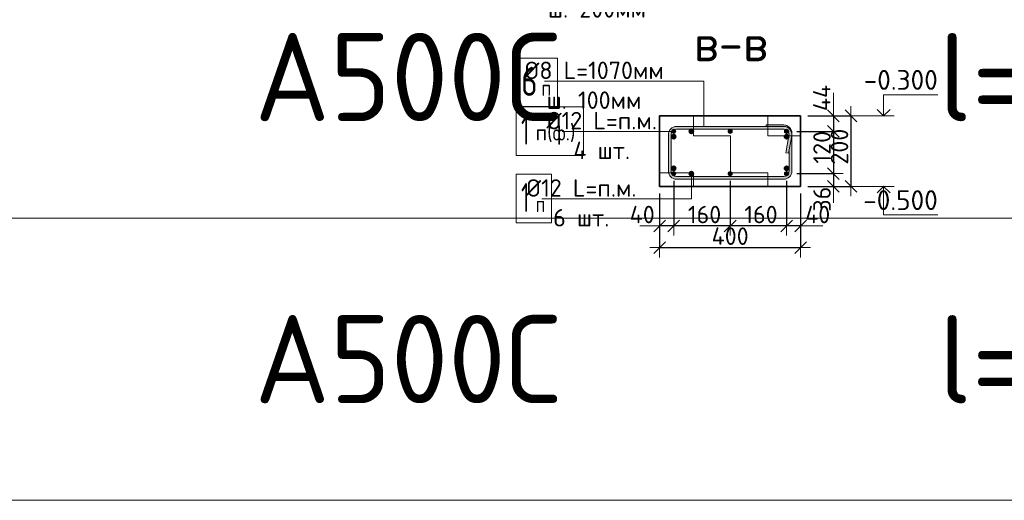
# Model space of a CAD drawing. Header units: metres. Extents: x -38 to 100, y -15 to 19.
# Tile 52 of 63: x 78.83 to 81.63, y 4.95 to 6.31. Entities that reach past the tile are written whole.
import ezdxf

# ---------------------------------------------------------------- set-up
doc = ezdxf.new("R2010")
doc.units = ezdxf.units.M
doc.header["$PDMODE"] = 65
doc.layers.add('XR$4$Размерная линия_ общее', color=7, linetype='Continuous', lineweight=13)
doc.layers.add('XR$4$Текст_ общее_1', color=7, linetype='Continuous', lineweight=13)
doc.styles.add('ISOCPEUR', font='txt')
doc.dimstyles.new('DIMSTYLE_24', dxfattribs={"dimtxt": 0.0495, "dimasz": 0.0555, "dimexe": 0, "dimexo": 0, "dimgap": 0.02475, "dimtad": 2, "dimdec": 0, "dimlfac": 1000, "dimrnd": 1, "dimzin": 12, "dimdsep": 46, "dimtxsty": 'ISOCPEUR', "dimblk1": 'ALL_ML_STRICH', "dimblk2": 'ALL_ML_STRICH', "dimsah": 1, "dimcen": 0, "dimclrd": 7, "dimclre": 256, "dimclrt": 7, "dimadec": 0, "dimazin": 0, "dimtfac": 1, "dimtdec": 0, "dimtix": 1, "dimtmove": 2, "dimatfit": 3, "dimfxl": 0, "dimtvp": 1.2, "dimtzin": 0, "dimlwd": 0, "dimlwe": -3, "dimarcsym": 0})
doc.dimstyles.new('DIMSTYLE_26', dxfattribs={"dimtxt": 0.0495, "dimasz": 0.0555, "dimexe": 0, "dimexo": 0, "dimgap": 0.02475, "dimtad": 2, "dimdec": 0, "dimlfac": 1000, "dimrnd": 1, "dimzin": 12, "dimdsep": 46, "dimtxsty": 'ISOCPEUR', "dimblk1": 'ALL_ML_STRICH', "dimblk2": 'ALL_ML_STRICH', "dimsah": 1, "dimcen": 0, "dimclrd": 7, "dimclre": 256, "dimclrt": 7, "dimadec": 0, "dimazin": 0, "dimtfac": 1, "dimtdec": 0, "dimtix": 1, "dimtmove": 2, "dimatfit": 3, "dimfxl": 0, "dimtzin": 0, "dimlwd": 0, "dimlwe": -3, "dimarcsym": 0})

# ---------------------------------------------------------------- blocks, each defined once
blk = doc.blocks.new('СЛОЖНЫЙ_ОБЪЕКТ_36')
at = {"color": 7, "linetype": 'Continuous', "lineweight": 13, "transparency": 33554687}
blk.add_line((81.3139, 5.8422), (81.2139, 5.8422), dxfattribs=at)
at = {"color": 7, "linetype": 'Continuous', "lineweight": 35, "transparency": 33554687}
blk.add_lwpolyline([(81.2658, 5.8241), (81.2839, 5.8422), (81.3021, 5.8241)], dxfattribs=at)
at = {"color": 7, "linetype": 'Continuous', "lineweight": 13, "transparency": 33554687}
blk.add_lwpolyline([(81.2839, 5.8422), (81.2839, 5.7612), (81.4374, 5.7612)], dxfattribs=at)
blk = doc.blocks.new('СЛОЖНЫЙ_ОБЪЕКТ_37')
at = {"color": 7, "linetype": 'Continuous', "lineweight": 13, "transparency": 33554687}
blk.add_line((81.3139, 6.0422), (81.2139, 6.0422), dxfattribs=at)
blk.add_lwpolyline([(81.2839, 6.0422), (81.2839, 6.1022), (81.4374, 6.1022)], dxfattribs=at)
at = {"color": 7, "linetype": 'Continuous', "lineweight": 35, "transparency": 33554687}
blk.add_lwpolyline([(81.2658, 6.0604), (81.2839, 6.0422), (81.3021, 6.0604)], dxfattribs=at)
blk = doc.blocks.new('СЛОЖНЫЙ_ОБЪЕКТ_56')
at = {"linetype": 'Continuous', "lineweight": 18, "true_color": 0xae9e9e, "transparency": 33554687}
h = blk.add_hatch(color=253, dxfattribs=at)
h.paths.add_polyline_path([(80.6966, 6.0122), (81.0006, 6.0122), (81.005, 6.0118), (81.0093, 6.0105), (81.0132, 6.0084), (81.0167, 6.0056), (81.0195, 6.0022), (81.0217, 5.9983), (81.023, 5.9941), (81.0236, 5.9897), (81.0232, 5.9852), (81.0236, 5.9872), (81.0236, 5.8852), (81.0232, 5.8812), (81.0222, 5.8774), (81.0205, 5.8737), (81.0182, 5.8704), (81.0153, 5.8676), (81.0121, 5.8653), (81.0084, 5.8636), (81.0046, 5.8626), (81.0006, 5.8622), (80.6966, 5.8622), (80.6926, 5.8626), (80.6887, 5.8636), (80.6851, 5.8653), (80.6818, 5.8676), (80.6789, 5.8704), (80.6766, 5.8737), (80.675, 5.8774), (80.6739, 5.8812), (80.6736, 5.8852), (80.6736, 5.9892), (80.6739, 5.9932), (80.675, 5.9971), (80.6766, 6.0007), (80.6789, 6.004), (80.6818, 6.0068), (80.6851, 6.0091), (80.6887, 6.0108), (80.6926, 6.0119)], flags=16)
h.paths.add_polyline_path([(80.6914, 5.8711), (80.694, 5.8704), (80.6966, 5.8702), (81.0006, 5.8702), (81.0032, 5.8704), (81.0057, 5.8711), (81.0081, 5.8722), (81.0102, 5.8737), (81.0121, 5.8756), (81.0136, 5.8777), (81.0147, 5.8801), (81.0153, 5.8826), (81.0156, 5.8852), (81.0156, 5.9418), (81.0145, 5.936), (81.0067, 5.9374), (81.0153, 5.9866), (81.0156, 5.9892), (81.0153, 5.9918), (81.0147, 5.9944), (81.0136, 5.9967), (81.0121, 5.9989), (81.0102, 6.0007), (81.0081, 6.0022), (81.0057, 6.0033), (81.0032, 6.004), (81.0006, 6.0042), (80.6966, 6.0042), (80.694, 6.004), (80.6914, 6.0033), (80.6891, 6.0022), (80.6869, 6.0007), (80.6851, 5.9989), (80.6836, 5.9967), (80.6825, 5.9944), (80.6818, 5.9918), (80.6816, 5.9892), (80.6816, 5.8852), (80.6818, 5.8826), (80.6825, 5.8801), (80.6836, 5.8777), (80.6851, 5.8756), (80.6869, 5.8737), (80.6891, 5.8722)])
blk.add_hatch(color=253, dxfattribs=at).paths.add_polyline_path([(81.0046, 6.0159), (81.0084, 6.0148), (81.0121, 6.0131), (81.0153, 6.0108), (81.0182, 6.008), (81.0205, 6.0047), (81.0222, 6.0011), (81.0232, 5.9972), (81.0237, 5.9922), (81.0217, 5.9983), (81.0195, 6.0022), (81.0167, 6.0056), (81.0132, 6.0084), (81.0093, 6.0105), (81.005, 6.0118), (81.0006, 6.0122), (80.9506, 6.0122), (80.9506, 6.0162), (81.0006, 6.0162)], flags=16)
at = {"color": 7, "linetype": 'Continuous', "lineweight": 18, "transparency": 33554687}
for p, q in [((80.6966, 6.0122), (81.0006, 6.0122)), ((80.6966, 6.0042), (81.0006, 6.0042)), ((80.9506, 6.0162), (81.0006, 6.0162)), ((80.9506, 6.0162), (80.9506, 6.0122)), ((80.6736, 5.9892), (80.6736, 5.8852)), ((80.6816, 5.9892), (80.6816, 5.8852)), ((81.0153, 5.9866), (81.0067, 5.9374)), ((81.0232, 5.9852), (81.0145, 5.936)), ((81.0236, 5.9932), (81.0236, 5.8852)), ((81.0145, 5.936), (81.0067, 5.9374)), ((81.0156, 5.9418), (81.0156, 5.8852)), ((80.6966, 5.8702), (81.0006, 5.8702)), ((80.6966, 5.8622), (81.0006, 5.8622))]:
    blk.add_line(p, q, dxfattribs=at)
for centre, radius, start, end in [((80.6966, 5.9892), 0.023, 90, 180), ((80.6966, 5.9892), 0.015, 90, 180), ((81.0006, 5.9932), 0.023, 0, 90), ((81.0006, 5.9892), 0.023, 350, 90), ((81.0006, 5.9892), 0.015, 0, 90), ((81.0006, 5.9892), 0.015, 350, 90), ((80.6966, 5.8852), 0.023, 180, 270), ((80.6966, 5.8852), 0.015, 180, 270), ((81.0006, 5.8852), 0.015, 270, 0), ((81.0006, 5.8852), 0.023, 270, 0)]:
    blk.add_arc(centre, radius, start, end, dxfattribs=at)
blk = doc.blocks.new('ALL_ML_STRICH')
at = {"color": 0, "linetype": 'ByBlock', "lineweight": -2}
for p, q in [((-1, 0), (0.5, 0)), ((-0.3, -0.3), (0.3, 0.3)), ((0, -0.5), (0, 0.5))]:
    blk.add_line(p, q, dxfattribs=at)
blk = doc.blocks.new('*D420')
at = {"layer": 'DEFPOINTS', "color": 7, "linetype": 'Continuous', "lineweight": 13, "transparency": 33554687}
for p in [(81.0486, 6.0422), (81.191, 6.0422), (81.0486, 5.8422)]:
    blk.add_point(p, dxfattribs=at)
at = {"layer": 'XR$4$Размерная линия_ общее', "color": 253, "linetype": 'Continuous', "lineweight": -2, "true_color": 0xa0a0a0, "transparency": 33554687}
for p, q in [((81.0686, 6.0422), (81.191, 6.0422)), ((81.0686, 5.8422), (81.191, 5.8422))]:
    blk.add_line(p, q, dxfattribs=at)
at = {"layer": 'XR$4$Размерная линия_ общее', "color": 7, "linetype": 'Continuous', "lineweight": -2, "transparency": 33554687}
blk.add_line((81.191, 6.0422), (81.191, 5.8422), dxfattribs=at)
at = {"layer": 'XR$4$Размерная линия_ общее', "color": 7, "linetype": 'Continuous', "lineweight": 13, "transparency": 33554687, "xscale": 0.0555, "yscale": 0.0555, "zscale": 0.0555}
for p, rotation in [((81.191, 6.0422), 90), ((81.191, 5.8422), 270)]:
    blk.add_blockref('ALL_ML_STRICH', p, dxfattribs=dict(at, rotation=rotation))
at = {"layer": 'XR$4$Размерная линия_ общее', "color": 7, "linetype": 'Continuous', "lineweight": 13, "transparency": 33554687, "insert": (81.1587, 5.9547), "char_height": 0.0495, "width": 0.1485, "attachment_point": 5, "rotation": 90, "style": 'ISOCPEUR'}
blk.add_mtext('\\A1;{200}', dxfattribs=at)
blk = doc.blocks.new('*D421')
at = {"layer": 'DEFPOINTS', "color": 7, "linetype": 'Continuous', "lineweight": 13, "transparency": 33554687}
for p in [(81.0486, 6.0422), (81.1413, 6.0422), (81.0181, 5.9982)]:
    blk.add_point(p, dxfattribs=at)
at = {"layer": 'XR$4$Размерная линия_ общее', "color": 253, "linetype": 'Continuous', "lineweight": -2, "true_color": 0xa0a0a0, "transparency": 33554687}
for p, q in [((81.0686, 6.0422), (81.1413, 6.0422)), ((81.0381, 5.9982), (81.1413, 5.9982))]:
    blk.add_line(p, q, dxfattribs=at)
at = {"layer": 'XR$4$Размерная линия_ общее', "color": 7, "linetype": 'Continuous', "lineweight": -2, "transparency": 33554687}
blk.add_line((81.1413, 6.0422), (81.1413, 5.9982), dxfattribs=at)
at = {"layer": 'XR$4$Размерная линия_ общее', "color": 7, "linetype": 'Continuous', "lineweight": 13, "transparency": 33554687, "xscale": 0.0555, "yscale": 0.0555, "zscale": 0.0555}
for p, rotation in [((81.1413, 6.0422), 90), ((81.1413, 5.9982), 270)]:
    blk.add_blockref('ALL_ML_STRICH', p, dxfattribs=dict(at, rotation=rotation))
at = {"layer": 'XR$4$Размерная линия_ общее', "color": 7, "linetype": 'Continuous', "lineweight": 13, "transparency": 33554687, "insert": (81.1083, 6.0928), "char_height": 0.0495, "width": 0.099, "attachment_point": 5, "rotation": 90, "style": 'ISOCPEUR'}
blk.add_mtext('\\A1;{44}', dxfattribs=at)
blk = doc.blocks.new('*D422')
at = {"layer": 'DEFPOINTS', "color": 7, "linetype": 'Continuous', "lineweight": 13, "transparency": 33554687}
for p in [(81.0181, 5.9982), (81.1413, 5.9982), (81.0181, 5.8782)]:
    blk.add_point(p, dxfattribs=at)
at = {"layer": 'XR$4$Размерная линия_ общее', "color": 253, "linetype": 'Continuous', "lineweight": -2, "true_color": 0xa0a0a0, "transparency": 33554687}
for p, q in [((81.0381, 5.9982), (81.1413, 5.9982)), ((81.0381, 5.8782), (81.1413, 5.8782))]:
    blk.add_line(p, q, dxfattribs=at)
at = {"layer": 'XR$4$Размерная линия_ общее', "color": 7, "linetype": 'Continuous', "lineweight": -2, "transparency": 33554687}
blk.add_line((81.1413, 5.9982), (81.1413, 5.8782), dxfattribs=at)
at = {"layer": 'XR$4$Размерная линия_ общее', "color": 7, "linetype": 'Continuous', "lineweight": 13, "transparency": 33554687, "xscale": 0.0555, "yscale": 0.0555, "zscale": 0.0555}
for p, rotation in [((81.1413, 5.9982), 90), ((81.1413, 5.8782), 270)]:
    blk.add_blockref('ALL_ML_STRICH', p, dxfattribs=dict(at, rotation=rotation))
at = {"layer": 'XR$4$Размерная линия_ общее', "color": 7, "linetype": 'Continuous', "lineweight": 13, "transparency": 33554687, "insert": (81.1091, 5.9531), "char_height": 0.0495, "width": 0.1485, "attachment_point": 5, "rotation": 90, "style": 'ISOCPEUR'}
blk.add_mtext('\\A1;{120}', dxfattribs=at)
blk = doc.blocks.new('*D423')
at = {"layer": 'DEFPOINTS', "color": 7, "linetype": 'Continuous', "lineweight": 13, "transparency": 33554687}
for p in [(81.0181, 5.8782), (81.1413, 5.8782), (81.0486, 5.8422)]:
    blk.add_point(p, dxfattribs=at)
at = {"layer": 'XR$4$Размерная линия_ общее', "color": 253, "linetype": 'Continuous', "lineweight": -2, "true_color": 0xa0a0a0, "transparency": 33554687}
for p, q in [((81.0381, 5.8782), (81.1413, 5.8782)), ((81.0686, 5.8422), (81.1413, 5.8422))]:
    blk.add_line(p, q, dxfattribs=at)
at = {"layer": 'XR$4$Размерная линия_ общее', "color": 7, "linetype": 'Continuous', "lineweight": -2, "transparency": 33554687}
blk.add_line((81.1413, 5.8782), (81.1413, 5.8422), dxfattribs=at)
at = {"layer": 'XR$4$Размерная линия_ общее', "color": 7, "linetype": 'Continuous', "lineweight": 13, "transparency": 33554687, "xscale": 0.0555, "yscale": 0.0555, "zscale": 0.0555}
for p, rotation in [((81.1413, 5.8782), 90), ((81.1413, 5.8422), 270)]:
    blk.add_blockref('ALL_ML_STRICH', p, dxfattribs=dict(at, rotation=rotation))
at = {"layer": 'XR$4$Размерная линия_ общее', "color": 7, "linetype": 'Continuous', "lineweight": 13, "transparency": 33554687, "insert": (81.1091, 5.8059), "char_height": 0.0495, "width": 0.099, "attachment_point": 5, "rotation": 90, "style": 'ISOCPEUR'}
blk.add_mtext('\\A1;{36}', dxfattribs=at)
blk = doc.blocks.new('*D424')
at = {"layer": 'DEFPOINTS', "color": 7, "linetype": 'Continuous', "lineweight": 13, "transparency": 33554687}
for p in [(80.6486, 5.8422), (81.0486, 5.8422), (80.6486, 5.6686)]:
    blk.add_point(p, dxfattribs=at)
at = {"layer": 'XR$4$Размерная линия_ общее', "color": 253, "linetype": 'Continuous', "lineweight": -2, "true_color": 0xa0a0a0, "transparency": 33554687}
for p, q in [((80.6486, 5.8222), (80.6486, 5.6686)), ((81.0486, 5.8222), (81.0486, 5.6686))]:
    blk.add_line(p, q, dxfattribs=at)
at = {"layer": 'XR$4$Размерная линия_ общее', "color": 7, "linetype": 'Continuous', "lineweight": -2, "transparency": 33554687}
blk.add_line((80.6486, 5.6686), (81.0486, 5.6686), dxfattribs=at)
at = {"layer": 'XR$4$Размерная линия_ общее', "color": 7, "linetype": 'Continuous', "lineweight": 13, "transparency": 33554687, "xscale": 0.0555, "yscale": 0.0555, "zscale": 0.0555, "rotation": 180}
blk.add_blockref('ALL_ML_STRICH', (80.6486, 5.6686), dxfattribs=at)
at = {"layer": 'XR$4$Размерная линия_ общее', "color": 7, "linetype": 'Continuous', "lineweight": 13, "transparency": 33554687, "xscale": 0.0555, "yscale": 0.0555, "zscale": 0.0555}
blk.add_blockref('ALL_ML_STRICH', (81.0486, 5.6686), dxfattribs=at)
at = {"layer": 'XR$4$Размерная линия_ общее', "color": 7, "linetype": 'Continuous', "lineweight": 13, "transparency": 33554687, "insert": (80.8486, 5.7009), "char_height": 0.0495, "width": 0.1485, "attachment_point": 5, "style": 'ISOCPEUR'}
blk.add_mtext('\\A1;{400}', dxfattribs=at)
blk = doc.blocks.new('*D425')
at = {"layer": 'DEFPOINTS', "color": 7, "linetype": 'Continuous', "lineweight": 13, "transparency": 33554687}
for p in [(81.0086, 5.8782), (81.0486, 5.8422), (81.0486, 5.7301)]:
    blk.add_point(p, dxfattribs=at)
at = {"layer": 'XR$4$Размерная линия_ общее', "color": 253, "linetype": 'Continuous', "lineweight": -2, "true_color": 0xa0a0a0, "transparency": 33554687}
for p, q in [((81.0086, 5.8582), (81.0086, 5.7301)), ((81.0486, 5.8222), (81.0486, 5.7301))]:
    blk.add_line(p, q, dxfattribs=at)
at = {"layer": 'XR$4$Размерная линия_ общее', "color": 7, "linetype": 'Continuous', "lineweight": -2, "transparency": 33554687}
blk.add_line((81.0486, 5.7301), (81.0086, 5.7301), dxfattribs=at)
at = {"layer": 'XR$4$Размерная линия_ общее', "color": 7, "linetype": 'Continuous', "lineweight": 13, "transparency": 33554687, "xscale": 0.0555, "yscale": 0.0555, "zscale": 0.0555}
for p, rotation in [((81.0086, 5.7301), 180), ((81.0486, 5.7301), 360)]:
    blk.add_blockref('ALL_ML_STRICH', p, dxfattribs=dict(at, rotation=rotation))
at = {"layer": 'XR$4$Размерная линия_ общее', "color": 7, "linetype": 'Continuous', "lineweight": 13, "transparency": 33554687, "insert": (81.0968, 5.7623), "char_height": 0.0495, "width": 0.099, "attachment_point": 5, "style": 'ISOCPEUR'}
blk.add_mtext('\\A1;{40}', dxfattribs=at)
blk = doc.blocks.new('*D426')
at = {"layer": 'DEFPOINTS', "color": 7, "linetype": 'Continuous', "lineweight": 13, "transparency": 33554687}
for p in [(80.8486, 5.8782), (81.0086, 5.8782), (81.0086, 5.7301)]:
    blk.add_point(p, dxfattribs=at)
at = {"layer": 'XR$4$Размерная линия_ общее', "color": 253, "linetype": 'Continuous', "lineweight": -2, "true_color": 0xa0a0a0, "transparency": 33554687}
for p, q in [((80.8486, 5.8582), (80.8486, 5.7301)), ((81.0086, 5.8582), (81.0086, 5.7301))]:
    blk.add_line(p, q, dxfattribs=at)
at = {"layer": 'XR$4$Размерная линия_ общее', "color": 7, "linetype": 'Continuous', "lineweight": -2, "transparency": 33554687}
blk.add_line((81.0086, 5.7301), (80.8486, 5.7301), dxfattribs=at)
at = {"layer": 'XR$4$Размерная линия_ общее', "color": 7, "linetype": 'Continuous', "lineweight": 13, "transparency": 33554687, "xscale": 0.0555, "yscale": 0.0555, "zscale": 0.0555}
for p, rotation in [((80.8486, 5.7301), 180), ((81.0086, 5.7301), 360)]:
    blk.add_blockref('ALL_ML_STRICH', p, dxfattribs=dict(at, rotation=rotation))
at = {"layer": 'XR$4$Размерная линия_ общее', "color": 7, "linetype": 'Continuous', "lineweight": 13, "transparency": 33554687, "insert": (80.936, 5.7623), "char_height": 0.0495, "width": 0.1485, "attachment_point": 5, "style": 'ISOCPEUR'}
blk.add_mtext('\\A1;{160}', dxfattribs=at)
blk = doc.blocks.new('*D427')
at = {"layer": 'DEFPOINTS', "color": 7, "linetype": 'Continuous', "lineweight": 13, "transparency": 33554687}
for p in [(80.6886, 5.8782), (80.8486, 5.8782), (80.8486, 5.7301)]:
    blk.add_point(p, dxfattribs=at)
at = {"layer": 'XR$4$Размерная линия_ общее', "color": 253, "linetype": 'Continuous', "lineweight": -2, "true_color": 0xa0a0a0, "transparency": 33554687}
for p, q in [((80.6886, 5.8582), (80.6886, 5.7301)), ((80.8486, 5.8582), (80.8486, 5.7301))]:
    blk.add_line(p, q, dxfattribs=at)
at = {"layer": 'XR$4$Размерная линия_ общее', "color": 7, "linetype": 'Continuous', "lineweight": -2, "transparency": 33554687}
blk.add_line((80.8486, 5.7301), (80.6886, 5.7301), dxfattribs=at)
at = {"layer": 'XR$4$Размерная линия_ общее', "color": 7, "linetype": 'Continuous', "lineweight": 13, "transparency": 33554687, "xscale": 0.0555, "yscale": 0.0555, "zscale": 0.0555}
for p, rotation in [((80.6886, 5.7301), 180), ((80.8486, 5.7301), 360)]:
    blk.add_blockref('ALL_ML_STRICH', p, dxfattribs=dict(at, rotation=rotation))
at = {"layer": 'XR$4$Размерная линия_ общее', "color": 7, "linetype": 'Continuous', "lineweight": 13, "transparency": 33554687, "insert": (80.776, 5.7623), "char_height": 0.0495, "width": 0.1485, "attachment_point": 5, "style": 'ISOCPEUR'}
blk.add_mtext('\\A1;{160}', dxfattribs=at)
blk = doc.blocks.new('*D428')
at = {"layer": 'DEFPOINTS', "color": 7, "linetype": 'Continuous', "lineweight": 13, "transparency": 33554687}
for p in [(80.6886, 5.8782), (80.6486, 5.8422), (80.6886, 5.7301)]:
    blk.add_point(p, dxfattribs=at)
at = {"layer": 'XR$4$Размерная линия_ общее', "color": 253, "linetype": 'Continuous', "lineweight": -2, "true_color": 0xa0a0a0, "transparency": 33554687}
for p, q in [((80.6886, 5.8582), (80.6886, 5.7301)), ((80.6486, 5.8222), (80.6486, 5.7301))]:
    blk.add_line(p, q, dxfattribs=at)
at = {"layer": 'XR$4$Размерная линия_ общее', "color": 7, "linetype": 'Continuous', "lineweight": -2, "transparency": 33554687}
blk.add_line((80.6886, 5.7301), (80.6486, 5.7301), dxfattribs=at)
at = {"layer": 'XR$4$Размерная линия_ общее', "color": 7, "linetype": 'Continuous', "lineweight": 13, "transparency": 33554687, "xscale": 0.0555, "yscale": 0.0555, "zscale": 0.0555}
for p, rotation in [((80.6486, 5.7301), 180), ((80.6886, 5.7301), 360)]:
    blk.add_blockref('ALL_ML_STRICH', p, dxfattribs=dict(at, rotation=rotation))
at = {"layer": 'XR$4$Размерная линия_ общее', "color": 7, "linetype": 'Continuous', "lineweight": 13, "transparency": 33554687, "insert": (80.5993, 5.7623), "char_height": 0.0495, "width": 0.099, "attachment_point": 5, "style": 'ISOCPEUR'}
blk.add_mtext('\\A1;{40}', dxfattribs=at)

msp = doc.modelspace()

# ---------------------------------------------------------------- hatches: boundary and pattern name
at = {"linetype": 'Continuous', "lineweight": 13, "transparency": 33554687}
h = msp.add_hatch(dxfattribs=at)
h.set_pattern_fill('____', scale=0.105, style=0, pattern_type=2)
h.set_pattern_definition([(0, (0.21, 0.21), (0.105, 0.105), [0.105, -0.105]), (90, (0.21, 0.21), (-0.105, 0.105), [0.105, -0.105])])
h.paths.add_polyline_path([(80.6486, 6.0422), (80.6486, 5.8422), (81.0486, 5.8422), (81.0486, 6.0422)], flags=0)
for color, points in [(7, [(80.6899, 6.0041), (80.6872, 6.0041), (80.6848, 6.0029), (80.6832, 6.0008), (80.6826, 5.9982), (80.6832, 5.9956), (80.6848, 5.9935), (80.6872, 5.9924), (80.6899, 5.9924), (80.6923, 5.9935), (80.694, 5.9956), (80.6946, 5.9982), (80.694, 6.0008), (80.6923, 6.0029)]), (250, [(80.7328, 5.9998), (80.7326, 5.9982), (80.7328, 5.9967), (80.7334, 5.9952), (80.7343, 5.994), (80.7356, 5.993), (80.737, 5.9924), (80.7386, 5.9922), (80.7401, 5.9924), (80.7416, 5.993), (80.7428, 5.994), (80.7438, 5.9952), (80.7444, 5.9967), (80.7446, 5.9982), (80.7444, 5.9998), (80.7438, 6.0012), (80.7428, 6.0025), (80.7416, 6.0034), (80.7401, 6.004), (80.7386, 6.0042), (80.737, 6.004), (80.7356, 6.0034), (80.7343, 6.0025), (80.7334, 6.0012)]), (250, [(80.6828, 5.9848), (80.6826, 5.9832), (80.6828, 5.9817), (80.6834, 5.9802), (80.6843, 5.979), (80.6856, 5.978), (80.687, 5.9774), (80.6886, 5.9772), (80.6901, 5.9774), (80.6916, 5.978), (80.6928, 5.979), (80.6938, 5.9802), (80.6944, 5.9817), (80.6946, 5.9832), (80.6944, 5.9848), (80.6938, 5.9862), (80.6928, 5.9875), (80.6916, 5.9884), (80.6901, 5.989), (80.6886, 5.9892), (80.687, 5.989), (80.6856, 5.9884), (80.6843, 5.9875), (80.6834, 5.9862)]), (250, [(80.6828, 5.8948), (80.6826, 5.8932), (80.6828, 5.8917), (80.6834, 5.8902), (80.6843, 5.889), (80.6856, 5.888), (80.687, 5.8874), (80.6886, 5.8872), (80.6901, 5.8874), (80.6916, 5.888), (80.6928, 5.889), (80.6938, 5.8902), (80.6944, 5.8917), (80.6946, 5.8932), (80.6944, 5.8948), (80.6938, 5.8962), (80.6928, 5.8975), (80.6916, 5.8984), (80.6901, 5.899), (80.6886, 5.8992), (80.687, 5.899), (80.6856, 5.8984), (80.6843, 5.8975), (80.6834, 5.8962)]), (7, [(80.6899, 5.8841), (80.6872, 5.8841), (80.6848, 5.8829), (80.6832, 5.8808), (80.6826, 5.8782), (80.6832, 5.8756), (80.6848, 5.8735), (80.6872, 5.8724), (80.6899, 5.8724), (80.6923, 5.8735), (80.694, 5.8756), (80.6946, 5.8782), (80.694, 5.8808), (80.6923, 5.8829)]), (250, [(80.7328, 5.8798), (80.7326, 5.8782), (80.7328, 5.8767), (80.7334, 5.8752), (80.7343, 5.874), (80.7356, 5.873), (80.737, 5.8724), (80.7386, 5.8722), (80.7401, 5.8724), (80.7416, 5.873), (80.7428, 5.874), (80.7438, 5.8752), (80.7444, 5.8767), (80.7446, 5.8782), (80.7444, 5.8798), (80.7438, 5.8812), (80.7428, 5.8825), (80.7416, 5.8834), (80.7401, 5.884), (80.7386, 5.8842), (80.737, 5.884), (80.7356, 5.8834), (80.7343, 5.8825), (80.7334, 5.8812)])]:
    msp.add_hatch(color=color, dxfattribs=at).paths.add_polyline_path(points)
for color, points in [(7, [(80.8472, 6.0041), (80.8499, 6.0041), (80.8523, 6.0029), (80.854, 6.0008), (80.8546, 5.9982), (80.854, 5.9956), (80.8523, 5.9935), (80.8499, 5.9924), (80.8472, 5.9924), (80.8448, 5.9935), (80.8432, 5.9956), (80.8426, 5.9982), (80.8432, 6.0008), (80.8448, 6.0029)]), (7, [(81.0072, 6.0041), (81.0099, 6.0041), (81.0123, 6.0029), (81.014, 6.0008), (81.0146, 5.9982), (81.014, 5.9956), (81.0123, 5.9935), (81.0099, 5.9924), (81.0072, 5.9924), (81.0048, 5.9935), (81.0032, 5.9956), (81.0026, 5.9982), (81.0032, 6.0008), (81.0048, 6.0029)]), (250, [(81.0144, 5.9848), (81.0146, 5.9832), (81.0144, 5.9817), (81.0138, 5.9802), (81.0128, 5.979), (81.0116, 5.978), (81.0101, 5.9774), (81.0086, 5.9772), (81.007, 5.9774), (81.0056, 5.978), (81.0043, 5.979), (81.0034, 5.9802), (81.0028, 5.9817), (81.0026, 5.9832), (81.0028, 5.9848), (81.0034, 5.9862), (81.0043, 5.9875), (81.0056, 5.9884), (81.007, 5.989), (81.0086, 5.9892), (81.0101, 5.989), (81.0116, 5.9884), (81.0128, 5.9875), (81.0138, 5.9862)]), (250, [(81.0144, 5.8948), (81.0146, 5.8932), (81.0144, 5.8917), (81.0138, 5.8902), (81.0128, 5.889), (81.0116, 5.888), (81.0101, 5.8874), (81.0086, 5.8872), (81.007, 5.8874), (81.0056, 5.888), (81.0043, 5.889), (81.0034, 5.8902), (81.0028, 5.8917), (81.0026, 5.8932), (81.0028, 5.8948), (81.0034, 5.8962), (81.0043, 5.8975), (81.0056, 5.8984), (81.007, 5.899), (81.0086, 5.8992), (81.0101, 5.899), (81.0116, 5.8984), (81.0128, 5.8975), (81.0138, 5.8962)]), (7, [(80.8472, 5.8841), (80.8499, 5.8841), (80.8523, 5.8829), (80.854, 5.8808), (80.8546, 5.8782), (80.854, 5.8756), (80.8523, 5.8735), (80.8499, 5.8724), (80.8472, 5.8724), (80.8448, 5.8735), (80.8432, 5.8756), (80.8426, 5.8782), (80.8432, 5.8808), (80.8448, 5.8829)]), (7, [(81.0072, 5.8841), (81.0099, 5.8841), (81.0123, 5.8829), (81.014, 5.8808), (81.0146, 5.8782), (81.014, 5.8756), (81.0123, 5.8735), (81.0099, 5.8724), (81.0072, 5.8724), (81.0048, 5.8735), (81.0032, 5.8756), (81.0026, 5.8782), (81.0032, 5.8808), (81.0048, 5.8829)])]:
    msp.add_hatch(color=color, dxfattribs=at).paths.add_polyline_path(points, flags=16)

# ---------------------------------------------------------------- linework, layer by layer
at = {"color": 7, "linetype": 'Continuous', "lineweight": 13, "transparency": 33554687}
for p, q in [((81.1413, 6.0422), (81.1413, 6.1072)), ((81.1413, 5.8422), (81.1413, 5.7952)), ((88.0842, 5.7519), (69.5842, 5.7519)), ((80.6486, 5.7301), (80.5926, 5.7301)), ((81.0486, 5.7301), (81.1116, 5.7301)), ((88.0842, 4.9519), (69.5842, 4.9519))]:
    msp.add_line(p, q, dxfattribs=at)
at = {"color": 7, "linetype": 'Continuous', "lineweight": 35, "transparency": 33554687}
for p in [(81.0486, 6.0422), (80.6486, 5.8422)]:
    msp.add_line(p, (81.0486, 5.8422), dxfattribs=at)
at = {"color": 7, "linetype": 'Continuous', "lineweight": 13, "transparency": 33554687}
msp.add_lwpolyline([(80.3222, 6.1407), (80.7737, 6.1407), (80.7737, 6.0112)], dxfattribs=at)
at = {"color": 7, "linetype": 'Continuous', "lineweight": 35, "transparency": 33554687}
msp.add_lwpolyline([(81.0486, 6.0422), (80.6486, 6.0422), (80.6486, 5.8422)], dxfattribs=at)
at = {"color": 7, "linetype": 'Continuous', "lineweight": 18, "transparency": 33554687}
for centre in [(80.6886, 5.9982), (80.8486, 5.9982), (81.0086, 5.9982), (80.6886, 5.8782), (80.8486, 5.8782), (81.0086, 5.8782)]:
    msp.add_circle(centre, 0.006, dxfattribs=at)
at = {"color": 7, "linetype": 'Continuous', "lineweight": 35, "transparency": 33554687}
for centre in [(80.7386, 5.9982), (80.6886, 5.9832), (81.0086, 5.9832), (80.6886, 5.8932), (81.0086, 5.8932), (80.7386, 5.8782)]:
    msp.add_circle(centre, 0.006, dxfattribs=at)
at = {"layer": 'XR$4$Текст_ общее_1', "color": 7, "linetype": 'Continuous', "lineweight": 13, "transparency": 33554687}
for points in [[(80.2422, 6.0685), (80.359, 6.0685), (80.359, 6.206), (80.2422, 6.206), (80.2422, 6.0685)], [(80.2422, 5.93), (80.4325, 5.93), (80.4325, 6.0675), (80.2422, 6.0675), (80.2422, 5.93)], [(80.6886, 5.9982), (80.604, 5.9982), (80.3725, 5.9982)], [(80.2422, 5.739), (80.3425, 5.739), (80.3425, 5.8765), (80.2422, 5.8765), (80.2422, 5.739)], [(80.7386, 5.8782), (80.7386, 5.8072), (80.3145, 5.8072)]]:
    msp.add_lwpolyline(points, dxfattribs=at)

# ---------------------------------------------------------------- block references
at = {"color": 7, "linetype": 'Continuous', "lineweight": 35, "transparency": 33554687}
for name in ['СЛОЖНЫЙ_ОБЪЕКТ_37', 'СЛОЖНЫЙ_ОБЪЕКТ_36']:
    msp.add_blockref(name, (0, 0), dxfattribs=at)
at = {"color": 7, "linetype": 'Continuous', "lineweight": 18, "transparency": 33554687}
msp.add_blockref('СЛОЖНЫЙ_ОБЪЕКТ_56', (0, 0), dxfattribs=at)

# ---------------------------------------------------------------- texts
at = {"color": 7, "linetype": 'Continuous', "lineweight": 13, "transparency": 33554687, "char_height": 0.0495, "attachment_point": 2, "line_spacing_factor": 1.024096}
for s, insert, width in [('\\A1;{\\fISOCPEUR|i0|b0;\\H0.049500;\\W1.000000;\\C7;Ø12 L=1310мм}\\P{\\fISOCPEUR|i0|b0;\\H0.049500;\\W1.000000;\\C7;ш. 200мм}\\P', (80.471, 6.4547), 0.424091), ('\\A1;{\\fISOCPEUR|i0|b0;\\H0.049500;\\W1.000000;\\C7;Ø8 L=1070мм}\\P{\\fISOCPEUR|i0|b0;\\H0.049500;\\W1.000000;\\C7;ш. 100мм}\\P', (80.4626, 6.1959), 0.409241), ('\\A1;{\\fISOCPEUR|i0|b0;\\H0.049500;\\W1.000000;\\C7;Ø12 L=п.м.}\\P{\\fISOCPEUR|i0|b0;\\H0.049500;\\W1.000000;\\C7;4 шт.}\\P', (80.4845, 6.0534), 0.330041), ('\\A1;{\\fISOCPEUR|i0|b0;\\H0.049500;\\W1.000000;\\C7;Ø12 L=п.м.}\\P{\\fISOCPEUR|i0|b0;\\H0.049500;\\W1.000000;\\C7;6 шт.}\\P', (80.4265, 5.8624), 0.330041)]:
    msp.add_mtext(s, dxfattribs=dict(at, insert=insert, width=width))
at = {"color": 7, "linetype": 'Continuous', "lineweight": 35, "transparency": 33554687, "char_height": 0.25, "attachment_point": 7, "style": 'ISOCPEUR'}
for s, insert, width in [('\\W0.97;l=5850 мм', (81.4392, 6.0269), 1.64508), ('\\W0.95;А500С', (79.5002, 6.0269), 1.042909), ('\\W0.95;А500С', (79.5002, 5.2269), 1.042909), ('\\W0.97;l=2950 мм', (81.4392, 5.2269), 1.64508)]:
    msp.add_mtext(s, dxfattribs=dict(at, insert=insert, width=width))
at = {"color": 7, "linetype": 'Continuous', "lineweight": 50, "transparency": 33554687, "insert": (80.8507, 6.2477), "char_height": 0.10125, "width": 0.258848, "attachment_point": 5, "style": 'ISOCPEUR'}
msp.add_mtext('\\A1;{\\fISOCPEUR|i0|b0;\\H0.101250;\\W1.000000;\\C7;в-в}\\P', dxfattribs=at)
at = {"color": 7, "linetype": 'Continuous', "lineweight": 13, "transparency": 33554687, "char_height": 0.05625, "width": 0.240469, "attachment_point": 9, "style": 'ISOCPEUR'}
for s, insert in [('\\A1;{\\fISOCPEUR|i0|b0;\\H0.056250;\\W1.000000;\\C7;-0.300}\\P', (81.4374, 6.116)), ('\\A1;{\\fISOCPEUR|i0|b0;\\H0.056250;\\W1.000000;\\C7;-0.500}\\P', (81.4374, 5.775))]:
    msp.add_mtext(s, dxfattribs=dict(at, insert=insert))
at = {"layer": 'XR$4$Текст_ общее_1', "color": 7, "linetype": 'Continuous', "lineweight": 13, "transparency": 33554687, "attachment_point": 7, "style": 'ISOCPEUR'}
for s, insert, char_height, width in [('\\W0.78;6', (80.256, 6.0988), 0.0825, 0.089762), ('\\W0.78;п', (80.3137, 6.0988), 0.045, 0.048961)]:
    msp.add_mtext(s, dxfattribs=dict(at, insert=insert, char_height=char_height, width=width))
at = {"layer": 'XR$4$Текст_ общее_1', "color": 7, "linetype": 'Continuous', "lineweight": 13, "transparency": 33554687, "attachment_point": 7, "rotation": 0, "style": 'ISOCPEUR'}
for s, insert, char_height, width in [('\\W0.56;1', (80.256, 5.9603), 0.0825, 0.064167), ('\\W0.93;п(ф.)', (80.2972, 5.9603), 0.045, 0.14237), ('\\W0.56;1', (80.256, 5.7693), 0.0825, 0.064167), ('\\W0.78;п', (80.2972, 5.7693), 0.045, 0.048961)]:
    msp.add_mtext(s, dxfattribs=dict(at, insert=insert, char_height=char_height, width=width))

# ---------------------------------------------------------------- dimensions: what is measured, and where the dimension line sits
at = {"layer": 'XR$4$Размерная линия_ общее', "color": 7, "linetype": 'Continuous', "lineweight": 13, "transparency": 33554687}
for base, p1, p2, angle, dimstyle, picture, middle in [((81.1413, 5.9982), (81.0686, 6.0422), (81.0381, 5.9982), 270, 'DIMSTYLE_24', '*D421', (81.1083, 6.0928)), ((81.191, 5.8422), (81.0686, 6.0422), (81.0686, 5.8422), 270, 'DIMSTYLE_26', '*D420', (81.1587, 5.9547)), ((81.1413, 5.8782), (81.0381, 5.9982), (81.0381, 5.8782), 270, 'DIMSTYLE_24', '*D422', (81.1091, 5.9531)), ((81.1413, 5.8422), (81.0381, 5.8782), (81.0686, 5.8422), 270, 'DIMSTYLE_24', '*D423', (81.1091, 5.8059)), ((80.6486, 5.7301), (80.6886, 5.8582), (80.6486, 5.8222), 180, 'DIMSTYLE_24', '*D428', (80.5993, 5.7623)), ((80.6886, 5.7301), (80.8486, 5.8582), (80.6886, 5.8582), 180, 'DIMSTYLE_26', '*D427', (80.776, 5.7623)), ((80.8486, 5.7301), (81.0086, 5.8582), (80.8486, 5.8582), 180, 'DIMSTYLE_26', '*D426', (80.936, 5.7623)), ((81.0086, 5.7301), (81.0486, 5.8222), (81.0086, 5.8582), 180, 'DIMSTYLE_24', '*D425', (81.0968, 5.7623))]:
    dim = msp.add_linear_dim(base=base, p1=p1, p2=p2, angle=angle, dimstyle=dimstyle, override={"dimpost": '<>', "dimclrd": 7, "dimclre": 253, "dimclrt": 7, "dimlwd": 0, "dimlwe": 65533}, dxfattribs=at)
    dim.commit()
    dim.dimension.update_dxf_attribs({"geometry": picture, "text_midpoint": middle, "dimtype": 160})
dim = msp.add_linear_dim(base=(81.0486, 5.6686), p1=(80.6486, 5.8222), p2=(81.0486, 5.8222), dimstyle='DIMSTYLE_26', override={"dimpost": '<>', "dimclrd": 7, "dimclre": 253, "dimclrt": 7, "dimlwd": 0, "dimlwe": 65533}, dxfattribs=at)
dim.commit()
dim.dimension.update_dxf_attribs({"geometry": '*D424', "text_midpoint": (80.8486, 5.7009), "dimtype": 160})

doc.saveas('drawing.dxf')
